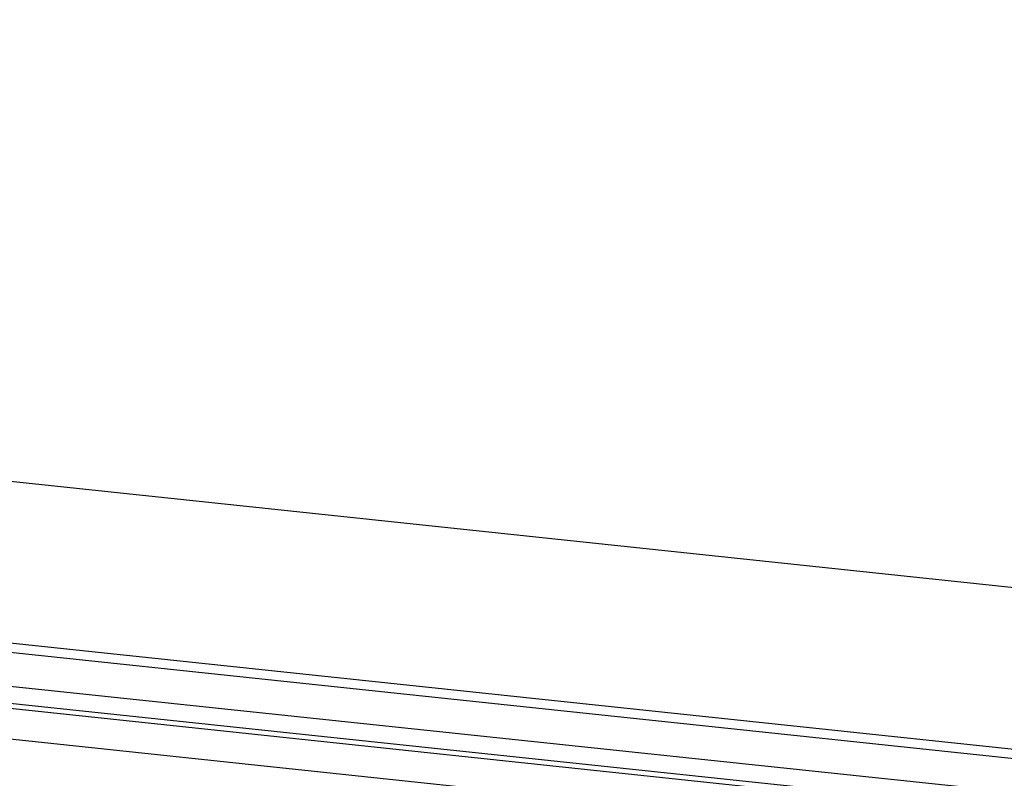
# Model space of a CAD drawing. Header units: millimetres. Extents: x -6552 to -4132, y 482 to 1483.
# Tile 48 of 80: x -5816 to -5768, y 1007 to 1044. Entities that reach past the tile are written whole.
import ezdxf

# ---------------------------------------------------------------- set-up
doc = ezdxf.new("R2010")
doc.units = ezdxf.units.MM
doc.header["$LTSCALE"] = 16.335
doc.layers.get('0').update_dxf_attribs({"linetype": 'CONTINUOUS'})
doc.layers.add('02___PRT_ALL_AXES', color=7, linetype='CONTINUOUS')

msp = doc.modelspace()

# ---------------------------------------------------------------- linework, layer by layer
at = {"color": 7, "linetype": 'Continuous'}
for p, q in [((-6028.156, 1036.276), (-5689.742, 1000.43)), ((-6028.009, 1035.808), (-5689.741, 999.977)), ((-5689.712, 998.33), (-6027.25, 1034.083)), ((-5689.698, 997.504), (-6027.175, 1033.251)), ((-6027.024, 1033.001), (-5689.694, 997.27)), ((-6026.768, 1031.5), (-5689.669, 995.793))]:
    msp.add_line(p, q, dxfattribs=at)
at = {"layer": '02___PRT_ALL_AXES', "color": 7, "linetype": 'Continuous'}
msp.add_line((-6026.369, 1043.879), (-5687.955, 1008.033), dxfattribs=at)

doc.saveas('drawing.dxf')
